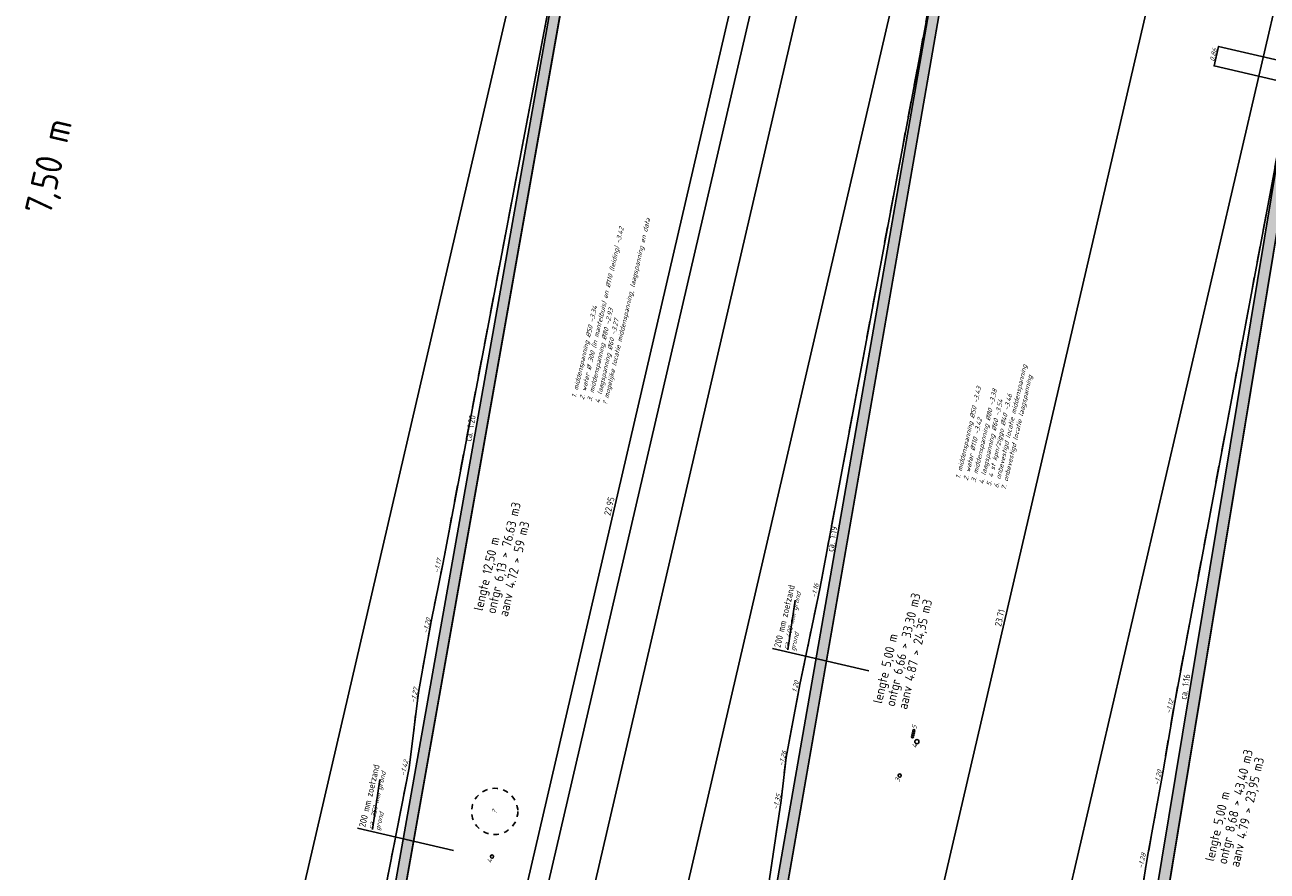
# Model space of a CAD drawing. Header units: metres. Extents: x 116958 to 118326, y 475500 to 477904.
# Tile 31 of 256: x 117842 to 117865, y 475598 to 475614. Entities that reach past the tile are written whole.
import ezdxf

# ---------------------------------------------------------------- set-up
doc = ezdxf.new("R2010")
doc.units = ezdxf.units.M
doc.header["$LTSCALE"] = 0.2
doc.linetypes.add('DASHED2', pattern=[0.375, 0.25, -0.125])
doc.linetypes.add('OPNEMEN', pattern=[3, 1.5, -1.5])
for name, color, linetype in [('X-XX-DWP-ARCERING_RIVIERZAND', 3, 'Continuous'), ('X-XX-DWP-BEST_SITUATIE', 13, 'Continuous'), ('X-XX-DWP-MAATVOERING', 2, 'Continuous'), ('X-XX-DWP-NW_SITUATIE', 3, 'Continuous'), ('X-XX-DWP-TEKST25', 2, 'Continuous'), ('X-XX-DWP-VERW_SITUATIE', 240, 'OPNEMEN')]:
    doc.layers.add(name, color=color, linetype=linetype)
doc.styles.get("Standard").update_dxf_attribs({"font": 'isocp.shx'})
doc.dimstyles.new('dim-50', dxfattribs={"dimscale": 0.05, "dimtxt": 2.5, "dimasz": 2, "dimexe": 1, "dimexo": 1, "dimgap": 0.8, "dimtad": 1, "dimzin": 0, "dimdsep": 46, "dimtxsty": 'Standard', "dimcen": 0, "dimclrd": 1, "dimclre": 1, "dimclrt": 256, "dimazin": 0, "dimtfac": 1, "dimtmove": 1, "dimatfit": 3, "dimfxl": 1.5, "dimfxlon": 1, "dimtfill": 1, "dimtolj": 1, "dimtzin": 0, "dimlwd": -1, "dimlwe": -1, "dimarcsym": 0})
pattern_1 = [(121.921862, (117462.87394, 476447.44202), (-0.0538968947, -0.0335764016), [0, -0.0635])]

# ---------------------------------------------------------------- blocks, each defined once
blk = doc.blocks.new('*D403')
at = {"layer": 'Defpoints', "color": 0, "transparency": 16777216}
for p in [(117865.537, 475611.952), (117868.933, 475611.163), (117861.852, 475589.637)]:
    blk.add_point(p, dxfattribs=at)
at = {"layer": 'X-XX-DWP-MAATVOERING', "color": 1, "transparency": 16777216}
for p, q in [((117863.849, 475589.276), (117868.911, 475611.065)), ((117868.86, 475611.18), (117868.982, 475611.151)), ((117863.753, 475589.195), (117863.875, 475589.167))]:
    blk.add_line(p, q, dxfattribs=at)
for points in [[(117868.894, 475611.069), (117868.927, 475611.061), (117868.933, 475611.163)], [(117863.833, 475589.28), (117863.865, 475589.272), (117863.826, 475589.178)]]:
    blk.add_solid(points, dxfattribs=at)
at = {"layer": 'X-XX-DWP-MAATVOERING', "transparency": 16777216, "insert": (117866.28, 475600.194), "char_height": 0.125, "attachment_point": 5, "rotation": 76.9219, "bg_fill": 3, "box_fill_scale": 1.1, "bg_fill_color": 256, "bg_fill_true_color": 13158600, "bg_fill_transparency": 0}
blk.add_mtext('\\A1;22.57', dxfattribs=at)
blk = doc.blocks.new('*D407')
at = {"layer": 'Defpoints', "color": 0, "transparency": 16777216}
for p in [(117859.051, 475614.969), (117862.977, 475614.057), (117854.975, 475591.573)]:
    blk.add_point(p, dxfattribs=at)
at = {"layer": 'X-XX-DWP-MAATVOERING', "color": 1, "transparency": 16777216}
for p, q in [((117857.634, 475591.058), (117862.955, 475613.959)), ((117862.904, 475614.074), (117863.026, 475614.045)), ((117857.539, 475590.978), (117857.661, 475590.949))]:
    blk.add_line(p, q, dxfattribs=at)
for points in [[(117862.938, 475613.963), (117862.971, 475613.955), (117862.977, 475614.057)], [(117857.618, 475591.062), (117857.651, 475591.054), (117857.612, 475590.961)]]:
    blk.add_solid(points, dxfattribs=at)
at = {"layer": 'X-XX-DWP-MAATVOERING', "transparency": 16777216, "insert": (117860.195, 475602.532), "char_height": 0.125, "attachment_point": 5, "rotation": 76.9219, "bg_fill": 3, "box_fill_scale": 1.1, "bg_fill_color": 256, "bg_fill_true_color": 13158600, "bg_fill_transparency": 0}
blk.add_mtext('\\A1;23.71', dxfattribs=at)
blk = doc.blocks.new('*D408')
at = {"layer": 'Defpoints', "color": 0, "transparency": 16777216}
for p in [(117852.233, 475616.553), (117855.573, 475615.777), (117848.219, 475593.926)]:
    blk.add_point(p, dxfattribs=at)
at = {"layer": 'X-XX-DWP-MAATVOERING', "color": 1, "transparency": 16777216}
for p, q in [((117855.5, 475615.794), (117855.622, 475615.765)), ((117850.403, 475593.522), (117855.551, 475615.679)), ((117850.308, 475593.441), (117850.429, 475593.413))]:
    blk.add_line(p, q, dxfattribs=at)
for points in [[(117855.534, 475615.683), (117855.567, 475615.675), (117855.573, 475615.777)], [(117850.387, 475593.525), (117850.42, 475593.518), (117850.381, 475593.424)]]:
    blk.add_solid(points, dxfattribs=at)
at = {"layer": 'X-XX-DWP-MAATVOERING', "transparency": 16777216, "insert": (117852.877, 475604.624), "char_height": 0.125, "attachment_point": 5, "rotation": 76.9219, "bg_fill": 3, "box_fill_scale": 1.1, "bg_fill_color": 256, "bg_fill_true_color": 13158600, "bg_fill_transparency": 0}
blk.add_mtext('\\A1;22.95', dxfattribs=at)

msp = doc.modelspace()

# ---------------------------------------------------------------- linework, layer by layer
at = {"layer": 'Defpoints'}
for p, q in [((117844.278, 475585.138), (117851.745, 475617.282)), ((117851.097, 475583.554), (117858.564, 475615.698)), ((117857.915, 475581.97), (117865.382, 475614.114))]:
    msp.add_line(p, q, dxfattribs=at)
at = {"layer": 'X-XX-DWP-BEST_SITUATIE'}
msp.add_lwpolyline([(117868.056, 475612.367), (117864.296, 475613.24), (117864.212, 475612.875), (117867.972, 475612.002)], close=True, dxfattribs=at)
for centre, radius in [((117858.569, 475600.339), 0.0198), ((117858.578, 475600.379), 0.0198), ((117858.586, 475600.418), 0.0198), ((117858.56, 475600.301), 0.0198), ((117858.641, 475600.211), 0.0399), ((117858.319, 475599.576), 0.03), ((117850.678, 475598.058), 0.03)]:
    msp.add_circle(centre, radius, dxfattribs=at)
at = {"layer": 'X-XX-DWP-BEST_SITUATIE', "linetype": 'DASHED2'}
msp.add_circle((117850.728, 475598.905), 0.433, dxfattribs=at)
at = {"layer": 'X-XX-DWP-NW_SITUATIE'}
for p, q in [((117848.21, 475593.877), (117852.233, 475616.553)), ((117861.852, 475589.637), (117865.537, 475611.952))]:
    msp.add_line(p, q, dxfattribs=at)
at = {"layer": 'X-XX-DWP-VERW_SITUATIE', "flags": 128}
for points in [[(117848.681, 475597.464), (117849.124, 475599.722), (117849.297, 475601.13), (117849.535, 475602.463), (117849.753, 475603.535)], [(117855.355, 475594.9), (117855.617, 475596.12), (117855.86, 475597.519), (117856.095, 475599.106), (117856.19, 475599.913), (117856.447, 475601.281), (117856.822, 475603.075)], [(117861.795, 475591.071), (117862.012, 475592.312), (117862.169, 475593.343), (117862.362, 475594.528), (117862.58, 475595.733), (117862.764, 475596.832), (117862.966, 475598.058), (117863.249, 475599.628), (117863.474, 475600.948)]]:
    msp.add_lwpolyline(points, dxfattribs=at)

# ---------------------------------------------------------------- texts
at = {"layer": 'Defpoints'}
msp.add_text('7,50 m', height=0.5, rotation=76.9219, dxfattribs=at).set_placement((117842.401, 475610.051))
at = {"layer": 'X-XX-DWP-BEST_SITUATIE', "oblique": 20}
for s, p in [('0.86', (117864.214, 475612.949)), ('5', (117858.626, 475600.436)), ('4', (117858.632, 475600.08)), ('3', (117858.31, 475599.445)), ('?', (117850.758, 475598.853)), ('4', (117850.668, 475597.926))]:
    msp.add_text(s, height=0.09, rotation=76.9219, dxfattribs=at).set_placement(p)
at = {"layer": 'X-XX-DWP-TEKST25', "oblique": 20}
for s, p in [('? mogelijke locatie middenspanning, laagspanning en data', (117852.83, 475606.507)), ('2. water %%C 300 (in mantelbuis) en %%C110 (leiding) -3.42', (117852.399, 475606.612)), ('1. middenspanning %%C50 -3.34', (117852.252, 475606.646)), ('3. middenspanning %%C80 -2.93', (117852.545, 475606.578)), ('4. laagspanning %%C60 -3.27', (117852.691, 475606.544)), ('6. onbevestigd locatie middenspanning', (117860.167, 475604.955)), ('7. onbevestigd locatie laagspanning', (117860.306, 475604.918)), ('1. middenspanning %%C50 -3.43', (117859.449, 475605.13)), ('3. middenspanning %%C80 -3.38', (117859.741, 475605.063)), ('4. laagspanning %%C60 -3.54', (117859.888, 475605.029)), ('5. 4 st kpn/ziggo %%C40 -3.46', (117860.027, 475604.992)), ('2. water %%C110 -3.42', (117859.595, 475605.096))]:
    msp.add_text(s, height=0.09, rotation=76.9219, dxfattribs=at).set_placement(p)
at = {"layer": 'X-XX-DWP-TEKST25'}
for s, rotation, p in [('ca. 1:20', 79.9109, (117850.288, 475605.83)), ('ca. 1:19', 80.0856, (117857.074, 475603.761)), ('ca. 1:16', 80.6012, (117863.692, 475600.993))]:
    msp.add_text(s, height=0.125, rotation=rotation, dxfattribs=at).set_placement(p)
at = {"layer": 'X-XX-DWP-VERW_SITUATIE', "oblique": 20}
for s, p in [('-1.17', (117849.674, 475603.365)), ('-1.16', (117856.743, 475602.9)), ('-1.20', (117849.467, 475602.234)), ('1.20', (117856.383, 475601.126)), ('-1.27', (117849.232, 475600.929)), ('-1.12', (117863.394, 475600.73)), ('-1.26', (117856.135, 475599.746)), ('-1.42', (117849.044, 475599.565)), ('-1.20', (117863.171, 475599.388)), ('-1.35', (117856.027, 475598.931)), ('-1.28', (117862.871, 475597.826))]:
    msp.add_text(s, height=0.09, rotation=76.9219, dxfattribs=at).set_placement(p)

# ---------------------------------------------------------------- next in the draw order: dimensions: what is measured, and where the dimension line sits
at = {"layer": 'X-XX-DWP-MAATVOERING'}
dim = msp.add_linear_dim(base=(117868.933, 475611.163), p1=(117861.852, 475589.637), p2=(117865.537, 475611.952), angle=76.9219, dimstyle='dim-50', dxfattribs=at)
dim.commit()
dim.dimension.update_dxf_attribs({"geometry": '*D403', "text_midpoint": (117866.28, 475600.194)})

# ---------------------------------------------------------------- next in the draw order: linework, layer by layer
at = {"layer": 'X-XX-DWP-VERW_SITUATIE'}
msp.add_line((117863.474, 475600.948), (117865.537, 475611.952), dxfattribs=at)

# ---------------------------------------------------------------- next in the draw order: texts
at = {"layer": 'Defpoints'}
for s, p in [('ontgr 8,68 > 43,40 m3', (117864.446, 475597.903)), ('aanv 4.79 > 23,95 m3', (117864.677, 475597.849)), ('lengte 5,00 m', (117864.208, 475597.958))]:
    msp.add_text(s, height=0.175, rotation=76.9219, dxfattribs=at).set_placement(p)

# ---------------------------------------------------------------- next in the draw order: dimensions: what is measured, and where the dimension line sits
at = {"layer": 'X-XX-DWP-MAATVOERING'}
dim = msp.add_linear_dim(base=(117862.977, 475614.057), p1=(117854.975, 475591.573), p2=(117859.051, 475614.969), angle=76.9219, dimstyle='dim-50', dxfattribs=at)
dim.commit()
dim.dimension.update_dxf_attribs({"geometry": '*D407', "text_midpoint": (117860.195, 475602.532)})

# ---------------------------------------------------------------- next in the draw order: hatches: boundary and pattern name
at = {"layer": 'X-XX-DWP-ARCERING_RIVIERZAND'}
h = msp.add_hatch(dxfattribs=at)
h.set_pattern_fill('AGW-GROND_ZAND_DRAINZAND-SO', color=256, scale=0.05, pattern_type=2)
h.set_pattern_definition([(121.921862, (117462.541056, 476446.00905), (-0.0538968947, -0.0335764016), [0, -0.0635])])
edge = h.paths.add_edge_path()
edge.add_line((117865.768, 475612.064), (117865.868, 475612.491))
edge.add_line((117865.868, 475612.491), (117865.673, 475612.536))
edge.add_line((117865.673, 475612.536), (117865.537, 475611.952))
edge.add_line((117865.537, 475611.952), (117861.852, 475589.637))
edge.add_line((117861.852, 475589.637), (117861.998, 475589.603))
edge.add_line((117861.998, 475589.603), (117862.01, 475589.652))
edge.add_line((117862.01, 475589.652), (117862.065, 475589.639))
edge.add_line((117862.065, 475589.639), (117862.993, 475595.258))
edge.add_arc((117863.529, 475595.572), 0.621, 130.8199, 210.4263, ccw=False)
edge.add_line((117863.123, 475596.042), (117865.768, 475612.064))

# ---------------------------------------------------------------- next in the draw order: linework, layer by layer
at = {"layer": 'Defpoints', "flags": 128}
msp.add_lwpolyline([(117861.795, 475591.071), (117862.283, 475590.958), (117865.768, 475612.064), (117865.868, 475612.491), (117865.673, 475612.536), (117865.537, 475611.952), (117863.474, 475600.948), (117863.249, 475599.628), (117862.966, 475598.058), (117862.764, 475596.832), (117862.58, 475595.733), (117862.362, 475594.528), (117862.169, 475593.343), (117862.012, 475592.312), (117861.795, 475591.071)], dxfattribs=at)
at = {"layer": 'X-XX-DWP-NW_SITUATIE'}
msp.add_line((117863.123, 475596.042), (117865.768, 475612.064), dxfattribs=at)
at = {"layer": 'X-XX-DWP-TEKST25', "color": 1}
for p, q in [((117856.22, 475601.932), (117856.358, 475602.866)), ((117857.74, 475601.538), (117855.937, 475601.957))]:
    msp.add_line(p, q, dxfattribs=at)
at = {"layer": 'X-XX-DWP-VERW_SITUATIE'}
msp.add_line((117856.822, 475603.075), (117859.051, 475614.969), dxfattribs=at)

# ---------------------------------------------------------------- next in the draw order: texts
at = {"layer": 'Defpoints'}
for s, p in [('ontgr 6,66 > 33,30 m3', (117858.223, 475600.858)), ('aanv 4.87 > 24,35 m3', (117858.455, 475600.805)), ('lengte 5,00 m', (117857.985, 475600.914))]:
    msp.add_text(s, height=0.175, rotation=76.9219, dxfattribs=at).set_placement(p)
at = {"layer": 'X-XX-DWP-TEKST25'}
msp.add_text('200 mm zoetzand', height=0.125, rotation=76.9156, dxfattribs=at).set_placement((117856.083, 475601.964))
at = {"layer": 'X-XX-DWP-TEKST25', "color": 1, "oblique": 20}
for s, p in [('ca. 400 mm grond', (117856.22, 475601.932)), ('grond', (117856.352, 475601.902))]:
    msp.add_text(s, height=0.09, rotation=76.9156, dxfattribs=at).set_placement(p)

# ---------------------------------------------------------------- next in the draw order: dimensions: what is measured, and where the dimension line sits
at = {"layer": 'X-XX-DWP-MAATVOERING'}
dim = msp.add_linear_dim(base=(117855.573, 475615.777), p1=(117848.219, 475593.926), p2=(117852.233, 475616.553), angle=76.9219, dimstyle='dim-50', dxfattribs=at)
dim.commit()
dim.dimension.update_dxf_attribs({"geometry": '*D408', "text_midpoint": (117852.877, 475604.624)})

# ---------------------------------------------------------------- next in the draw order: hatches: boundary and pattern name
at = {"layer": 'X-XX-DWP-ARCERING_RIVIERZAND'}
h = msp.add_hatch(dxfattribs=at)
h.set_pattern_fill('AGW-GROND_ZAND_DRAINZAND-SO', color=256, scale=0.05, pattern_type=2)
h.set_pattern_definition(pattern_1)
h.paths.add_polyline_path([(117852.233, 475616.553), (117848.21, 475593.877), (117848.354, 475593.844), (117848.365, 475593.892), (117848.414, 475593.881), (117852.429, 475616.512), (117852.564, 475617.092), (117852.369, 475617.137)])
h = msp.add_hatch(dxfattribs=at)
h.set_pattern_fill('AGW-GROND_ZAND_DRAINZAND-SO', color=256, scale=0.05, pattern_type=2)
h.set_pattern_definition(pattern_1)
h.paths.add_polyline_path([(117859.248, 475614.929), (117859.382, 475615.508), (117859.187, 475615.553), (117859.051, 475614.969), (117854.975, 475591.573), (117855.118, 475591.54), (117855.129, 475591.589), (117855.178, 475591.577)])

# ---------------------------------------------------------------- next in the draw order: linework, layer by layer
at = {"layer": 'Defpoints'}
for p, q in [((117848.61, 475584.121), (117859.791, 475632.249)), ((117848.61, 475584.121), (117859.791, 475632.249)), ((117849.438, 475583.928), (117860.619, 475632.057)), ((117849.438, 475583.928), (117860.619, 475632.057))]:
    msp.add_line(p, q, dxfattribs=at)
at = {"layer": 'Defpoints', "flags": 128}
for points in [[(117848.681, 475597.464), (117849.035, 475597.382), (117852.429, 475616.512), (117852.564, 475617.092), (117852.369, 475617.137), (117852.233, 475616.553), (117849.753, 475603.535), (117849.535, 475602.463), (117849.297, 475601.13), (117849.124, 475599.722), (117848.681, 475597.464)], [(117855.355, 475594.9), (117855.742, 475594.81), (117859.248, 475614.929), (117859.382, 475615.508), (117859.187, 475615.553), (117859.051, 475614.969), (117856.822, 475603.075), (117856.447, 475601.281), (117856.19, 475599.913), (117856.095, 475599.106), (117855.86, 475597.519), (117855.617, 475596.12), (117855.355, 475594.9)]]:
    msp.add_lwpolyline(points, close=True, dxfattribs=at)
at = {"layer": 'X-XX-DWP-NW_SITUATIE'}
msp.add_line((117848.414, 475593.881), (117852.429, 475616.512), dxfattribs=at)
at = {"layer": 'X-XX-DWP-NW_SITUATIE', "flags": 128}
for points in [[(117854.975, 475591.573), (117859.051, 475614.969), (117859.187, 475615.553)], [(117855.178, 475591.577), (117859.248, 475614.929), (117859.382, 475615.508)]]:
    msp.add_lwpolyline(points, dxfattribs=at)
at = {"layer": 'X-XX-DWP-TEKST25', "color": 1}
for p, q in [((117848.438, 475598.567), (117848.575, 475599.501)), ((117849.958, 475598.172), (117848.154, 475598.592))]:
    msp.add_line(p, q, dxfattribs=at)
at = {"layer": 'X-XX-DWP-VERW_SITUATIE'}
msp.add_line((117849.753, 475603.535), (117852.233, 475616.553), dxfattribs=at)

# ---------------------------------------------------------------- next in the draw order: texts
at = {"layer": 'Defpoints'}
for s, p in [('ontgr 6,13 > 76.63 m3', (117850.739, 475602.597)), ('aanv 4.72 > 59 m3', (117850.971, 475602.543)), ('lengte 12,50 m', (117850.501, 475602.652))]:
    msp.add_text(s, height=0.175, rotation=76.9219, dxfattribs=at).set_placement(p)
at = {"layer": 'X-XX-DWP-TEKST25'}
msp.add_text('200 mm zoetzand', height=0.125, rotation=76.9156, dxfattribs=at).set_placement((117848.301, 475598.599))
at = {"layer": 'X-XX-DWP-TEKST25', "color": 1, "oblique": 20}
for s, p in [('ca. 350 mm grond', (117848.438, 475598.567)), ('grond', (117848.569, 475598.536))]:
    msp.add_text(s, height=0.09, rotation=76.9156, dxfattribs=at).set_placement(p)

doc.saveas('drawing.dxf')
